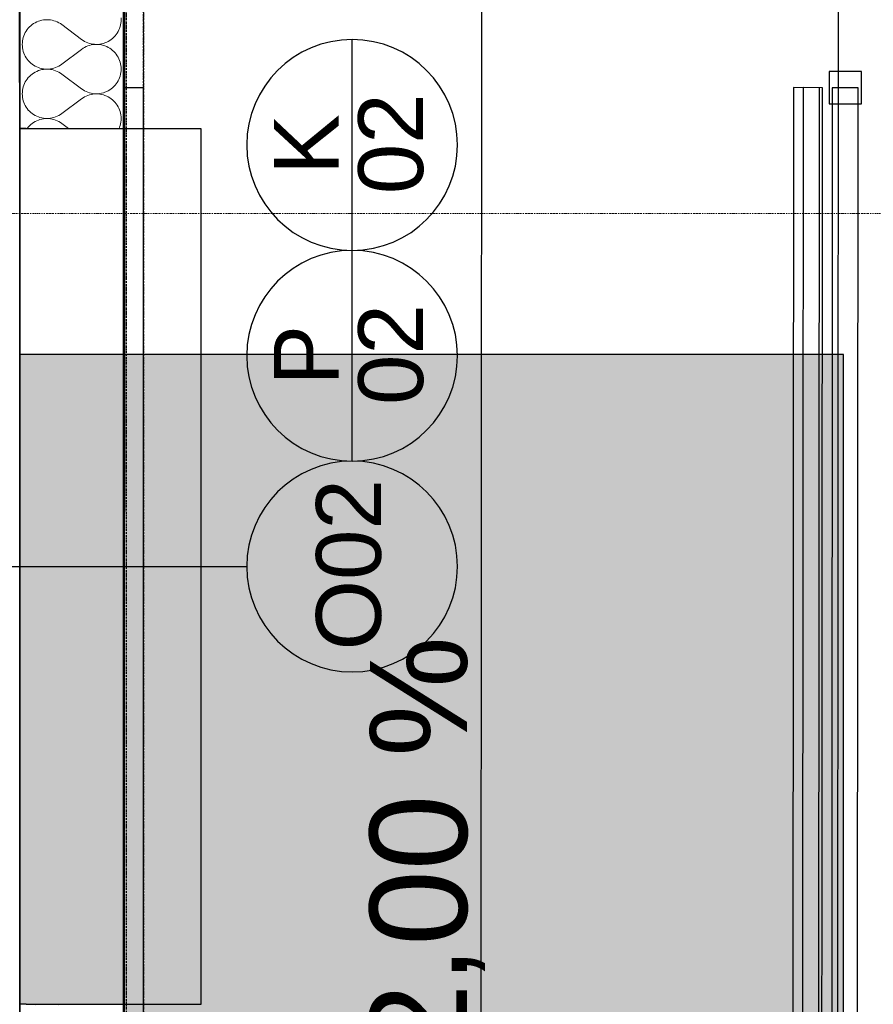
# Model space of a CAD drawing. Header units: millimetres. Extents: x -28761 to 4793, y -4271 to 20239.
# Tile 254 of 256: x -322 to 994, y 12539 to 14057. Entities that reach past the tile are written whole.
import ezdxf

# ---------------------------------------------------------------- set-up
doc = ezdxf.new("R2010")
doc.units = ezdxf.units.MM
doc.header["$MEASUREMENT"] = 0
for name, pattern in [('Wipeout_Contour', [1000, 0, -1000]), ('Čerchovaná M', [4.5, 2.5, -0.85, 0.3, -0.85]), ('Čerchovaná S', [3.5, 1.5, -0.85, 0.3, -0.85]), ('čárkovaná 3', [1.5, 1, -0.5])]:
    doc.linetypes.add(name, pattern=pattern)
for name, color, linetype in [('5._POHLED ZÁPADNÍ_1_0', 7, 'Continuous'), ('5._POHLED ZÁPADNÍ_1_Konstrukce - nenosné', 7, 'Continuous'), ('5._POHLED ZÁPADNÍ_1_Konstrukce - nosné', 7, 'Continuous'), ('5._POHLED ZÁPADNÍ_1_Nové_Konstrukce - nenosné', 7, 'Continuous'), ('5._POHLED ZÁPADNÍ_1_Nové_Konstrukce - nosné', 7, 'Continuous'), ('5._POHLED ZÁPADNÍ_1_Nové_Otvory – Okna', 7, 'Continuous'), ('5._POHLED ZÁPADNÍ_1_Nové_Otvory – Značky oken', 7, 'Continuous'), ('5._POHLED ZÁPADNÍ_1_Nové_Situace - terén', 7, 'Continuous'), ('5._POHLED ZÁPADNÍ_1_Nové_Výplně - Povrchové', 7, 'Continuous'), ('5._POHLED ZÁPADNÍ_1_Nové_Výplně – Řezové', 7, 'Continuous'), ('5._POHLED ZÁPADNÍ_1_Otvory – Značky oken', 7, 'Continuous'), ('5._POHLED ZÁPADNÍ_1_Značky - řezy', 7, 'Continuous')]:
    doc.layers.add(name, color=color, linetype=linetype)
doc.styles.add('GENEROVANÝ_STYL_1', font='txt')

# ---------------------------------------------------------------- blocks, each defined once
blk = doc.blocks.new('*X17', base_point=(-30186.7, -6515.3))
at = {"layer": '5._POHLED ZÁPADNÍ_1_Nové_Výplně – Řezové', "color": 21, "linetype": 'Continuous', "lineweight": 20, "true_color": 0xffaaaa}
for p, q in [((-300.4, 12539.4), (-300.3, 12539.4)), ((-300.3, 12539.4), (-297.9, 12538)), ((-261.4, 12538), (-259.1, 12539.4)), ((-259.1, 12539.4), (-259, 12539.4)), ((-165.8, 12538.8), (-165.9, 12539.4))]:
    blk.add_line(p, q, dxfattribs=at)
blk = doc.blocks.new('*X18', base_point=(-30186.7, -6515.3))
at = {"layer": '5._POHLED ZÁPADNÍ_1_Nové_Výplně – Řezové', "color": 21, "linetype": 'Continuous', "lineweight": 20, "true_color": 0xffaaaa}
for p, q in [((-165.4, 14057.1), (-165.5, 14059.9)), ((-308.4, 14044), (-310.1, 14041.9)), ((-306.6, 14046), (-308.4, 14044)), ((-304.6, 14047.9), (-306.6, 14046)), ((-302.5, 14049.6), (-304.6, 14047.9)), ((-300.2, 14051.1), (-302.5, 14049.6)), ((-297.9, 14052.5), (-300.2, 14051.1)), ((-295.5, 14053.7), (-297.9, 14052.5)), ((-292.9, 14054.8), (-295.5, 14053.7)), ((-290.4, 14055.6), (-292.9, 14054.8)), ((-287.7, 14056.3), (-290.4, 14055.6)), ((-285, 14056.8), (-287.7, 14056.3)), ((-282.3, 14057.1), (-285, 14056.8)), ((-279.6, 14057.1), (-282.3, 14057.1)), ((-276.9, 14057.1), (-279.6, 14057.1)), ((-274.2, 14056.8), (-276.9, 14057.1)), ((-271.5, 14056.3), (-274.2, 14056.8)), ((-268.9, 14055.6), (-271.5, 14056.3)), ((-266.3, 14054.7), (-268.9, 14055.6)), ((-263.8, 14053.7), (-266.3, 14054.7)), ((-261.4, 14052.5), (-263.8, 14053.7)), ((-259, 14051.1), (-261.4, 14052.5)), ((-256.8, 14049.5), (-259, 14051.1)), ((-226.3, 14026.7), (-256.8, 14049.5)), ((-168.8, 14041.3), (-167.8, 14043.8)), ((-167.8, 14043.8), (-166.9, 14046.4)), ((-166.9, 14046.4), (-166.2, 14049)), ((-166.2, 14049), (-165.7, 14051.7)), ((-165.7, 14051.7), (-165.5, 14054.4)), ((-165.5, 14054.4), (-165.4, 14057.1)), ((-316.2, 14029.8), (-316.9, 14027.2)), ((-315.3, 14032.4), (-316.2, 14029.8)), ((-314.3, 14034.9), (-315.3, 14032.4)), ((-313.1, 14037.3), (-314.3, 14034.9)), ((-311.7, 14039.7), (-313.1, 14037.3)), ((-310.1, 14041.9), (-311.7, 14039.7)), ((-180.6, 14026.6), (-178.5, 14028.3)), ((-178.5, 14028.3), (-176.5, 14030.2)), ((-176.5, 14030.2), (-174.7, 14032.2)), ((-174.7, 14032.2), (-173, 14034.3)), ((-173, 14034.3), (-171.4, 14036.5)), ((-171.4, 14036.5), (-170, 14038.9)), ((-170, 14038.9), (-168.8, 14041.3)), ((-317.6, 14021.8), (-317.7, 14019.1)), ((-317.7, 14019.1), (-317.6, 14016.3)), ((-317.4, 14024.5), (-317.6, 14021.8)), ((-317.6, 14016.3), (-317.4, 14013.6)), ((-316.9, 14027.2), (-317.4, 14024.5)), ((-317.4, 14013.6), (-316.9, 14011)), ((-226.3, 14026.7), (-224.1, 14025.1)), ((-224.1, 14013), (-226.3, 14011.4)), ((-224.1, 14025.1), (-221.7, 14023.7)), ((-221.7, 14014.4), (-224.1, 14013)), ((-221.7, 14023.7), (-219.3, 14022.5)), ((-219.3, 14015.6), (-221.7, 14014.4)), ((-219.3, 14022.5), (-216.8, 14021.5)), ((-216.8, 14016.6), (-219.3, 14015.6)), ((-216.8, 14021.5), (-214.2, 14020.6)), ((-214.2, 14017.5), (-216.8, 14016.6)), ((-214.2, 14020.6), (-211.6, 14019.9)), ((-211.6, 14018.2), (-214.2, 14017.5)), ((-211.6, 14019.9), (-208.9, 14019.4)), ((-208.9, 14018.7), (-211.6, 14018.2)), ((-208.9, 14019.4), (-206.2, 14019.2)), ((-206.2, 14019), (-208.9, 14018.7)), ((-206.2, 14019.2), (-203.5, 14019.1)), ((-203.5, 14019.1), (-206.2, 14019)), ((-203.5, 14019.1), (-200.8, 14019.1)), ((-200.8, 14019), (-203.5, 14019.1)), ((-200.8, 14019.1), (-198.1, 14019.4)), ((-198.1, 14018.7), (-200.8, 14019)), ((-198.1, 14019.4), (-195.4, 14019.9)), ((-195.4, 14018.2), (-198.1, 14018.7)), ((-195.4, 14019.9), (-192.7, 14020.6)), ((-192.7, 14017.5), (-195.4, 14018.2)), ((-192.7, 14020.6), (-190.2, 14021.4)), ((-190.2, 14016.7), (-192.7, 14017.5)), ((-190.2, 14021.4), (-187.6, 14022.5)), ((-187.6, 14015.6), (-190.2, 14016.7)), ((-187.6, 14022.5), (-185.2, 14023.7)), ((-185.2, 14014.4), (-187.6, 14015.6)), ((-185.2, 14023.7), (-182.9, 14025.1)), ((-182.9, 14013), (-185.2, 14014.4)), ((-182.9, 14025.1), (-180.6, 14026.6)), ((-180.6, 14011.5), (-182.9, 14013)), ((-316.9, 14011), (-316.2, 14008.3)), ((-316.2, 14008.3), (-315.3, 14005.7)), ((-315.3, 14005.7), (-314.3, 14003.2)), ((-314.3, 14003.2), (-313.1, 14000.8)), ((-313.1, 14000.8), (-311.7, 13998.5)), ((-311.7, 13998.5), (-310.1, 13996.2)), ((-226.3, 14011.4), (-256.8, 13988.6)), ((-178.5, 14009.8), (-180.6, 14011.5)), ((-176.5, 14007.9), (-178.5, 14009.8)), ((-174.7, 14005.9), (-176.5, 14007.9)), ((-173, 14003.8), (-174.7, 14005.9)), ((-171.4, 14001.6), (-173, 14003.8)), ((-170, 13999.2), (-171.4, 14001.6)), ((-168.8, 13996.8), (-170, 13999.2)), ((-310.1, 13996.2), (-308.4, 13994.1)), ((-308.4, 13994.1), (-306.6, 13992.1)), ((-306.6, 13992.1), (-304.6, 13990.3)), ((-304.6, 13990.3), (-302.5, 13988.5)), ((-302.5, 13988.5), (-300.2, 13987)), ((-300.2, 13987), (-297.9, 13985.6)), ((-297.9, 13985.6), (-295.5, 13984.4)), ((-295.5, 13984.4), (-292.9, 13983.4)), ((-292.9, 13983.4), (-290.4, 13982.5)), ((-268.9, 13982.5), (-266.3, 13983.4)), ((-266.3, 13983.4), (-263.8, 13984.4)), ((-263.8, 13984.4), (-261.4, 13985.6)), ((-261.4, 13985.6), (-259, 13987)), ((-259, 13987), (-256.8, 13988.6)), ((-167.8, 13994.3), (-168.8, 13996.8)), ((-166.9, 13991.7), (-167.8, 13994.3)), ((-166.2, 13989.1), (-166.9, 13991.7)), ((-165.7, 13986.4), (-166.2, 13989.1)), ((-165.5, 13983.7), (-165.7, 13986.4)), ((-165.4, 13981), (-165.5, 13983.7)), ((-308.4, 13967.8), (-310.1, 13965.7)), ((-306.6, 13969.8), (-308.4, 13967.8)), ((-304.6, 13971.7), (-306.6, 13969.8)), ((-302.5, 13973.4), (-304.6, 13971.7)), ((-300.2, 13974.9), (-302.5, 13973.4)), ((-297.9, 13976.3), (-300.2, 13974.9)), ((-295.5, 13977.5), (-297.9, 13976.3)), ((-292.9, 13978.6), (-295.5, 13977.5)), ((-290.4, 13979.4), (-292.9, 13978.6)), ((-290.4, 13982.5), (-287.7, 13981.8)), ((-287.7, 13980.1), (-290.4, 13979.4)), ((-287.7, 13981.8), (-285, 13981.3)), ((-285, 13980.6), (-287.7, 13980.1)), ((-285, 13981.3), (-282.3, 13981.1)), ((-282.3, 13980.9), (-285, 13980.6)), ((-282.3, 13981.1), (-279.6, 13981)), ((-279.6, 13981), (-282.3, 13980.9)), ((-279.6, 13981), (-276.9, 13981.1)), ((-276.9, 13980.9), (-279.6, 13981)), ((-276.9, 13981.1), (-274.2, 13981.4)), ((-274.2, 13980.6), (-276.9, 13980.9)), ((-274.2, 13981.4), (-271.5, 13981.8)), ((-271.5, 13980.1), (-274.2, 13980.6)), ((-271.5, 13981.8), (-268.9, 13982.5)), ((-268.9, 13979.4), (-271.5, 13980.1)), ((-266.3, 13978.5), (-268.9, 13979.4)), ((-263.8, 13977.5), (-266.3, 13978.5)), ((-261.4, 13976.3), (-263.8, 13977.5)), ((-259, 13974.9), (-261.4, 13976.3)), ((-256.8, 13973.3), (-259, 13974.9)), ((-226.3, 13950.5), (-256.8, 13973.3)), ((-168.8, 13965.1), (-167.8, 13967.6)), ((-167.8, 13967.6), (-166.9, 13970.2)), ((-166.9, 13970.2), (-166.2, 13972.9)), ((-166.2, 13972.9), (-165.7, 13975.5)), ((-165.7, 13975.5), (-165.5, 13978.2)), ((-165.5, 13978.2), (-165.4, 13981)), ((-316.2, 13953.6), (-316.9, 13951)), ((-315.3, 13956.2), (-316.2, 13953.6)), ((-314.3, 13958.7), (-315.3, 13956.2)), ((-313.1, 13961.1), (-314.3, 13958.7)), ((-311.7, 13963.5), (-313.1, 13961.1)), ((-310.1, 13965.7), (-311.7, 13963.5)), ((-178.5, 13952.2), (-176.5, 13954)), ((-176.5, 13954), (-174.7, 13956)), ((-174.7, 13956), (-173, 13958.1)), ((-173, 13958.1), (-171.4, 13960.4)), ((-171.4, 13960.4), (-170, 13962.7)), ((-170, 13962.7), (-168.8, 13965.1)), ((-317.6, 13945.6), (-317.7, 13942.9)), ((-317.7, 13942.9), (-317.6, 13940.1)), ((-317.4, 13948.3), (-317.6, 13945.6)), ((-317.6, 13940.1), (-317.4, 13937.4)), ((-316.9, 13951), (-317.4, 13948.3)), ((-317.4, 13937.4), (-316.9, 13934.8)), ((-226.3, 13950.5), (-224.1, 13948.9)), ((-224.1, 13948.9), (-221.7, 13947.5)), ((-221.7, 13938.2), (-224.1, 13936.8)), ((-221.7, 13947.5), (-219.3, 13946.3)), ((-219.3, 13939.4), (-221.7, 13938.2)), ((-219.3, 13946.3), (-216.8, 13945.3)), ((-216.8, 13940.4), (-219.3, 13939.4)), ((-216.8, 13945.3), (-214.2, 13944.4)), ((-214.2, 13941.3), (-216.8, 13940.4)), ((-214.2, 13944.4), (-211.6, 13943.7)), ((-211.6, 13942), (-214.2, 13941.3)), ((-211.6, 13943.7), (-208.9, 13943.3)), ((-208.9, 13942.5), (-211.6, 13942)), ((-208.9, 13943.3), (-206.2, 13943)), ((-206.2, 13942.8), (-208.9, 13942.5)), ((-206.2, 13943), (-203.5, 13942.9)), ((-203.5, 13942.9), (-206.2, 13942.8)), ((-203.5, 13942.9), (-200.8, 13943)), ((-200.8, 13942.8), (-203.5, 13942.9)), ((-200.8, 13943), (-198.1, 13943.2)), ((-198.1, 13942.5), (-200.8, 13942.8)), ((-198.1, 13943.2), (-195.4, 13943.7)), ((-195.4, 13942), (-198.1, 13942.5)), ((-195.4, 13943.7), (-192.7, 13944.4)), ((-192.7, 13941.3), (-195.4, 13942)), ((-192.7, 13944.4), (-190.2, 13945.3)), ((-190.2, 13940.5), (-192.7, 13941.3)), ((-190.2, 13945.3), (-187.6, 13946.3)), ((-187.6, 13939.4), (-190.2, 13940.5)), ((-187.6, 13946.3), (-185.2, 13947.5)), ((-185.2, 13938.2), (-187.6, 13939.4)), ((-185.2, 13947.5), (-182.9, 13948.9)), ((-182.9, 13936.8), (-185.2, 13938.2)), ((-182.9, 13948.9), (-180.6, 13950.5)), ((-180.6, 13950.5), (-178.5, 13952.2)), ((-316.9, 13934.8), (-316.2, 13932.1)), ((-316.2, 13932.1), (-315.3, 13929.5)), ((-315.3, 13929.5), (-314.3, 13927)), ((-314.3, 13927), (-313.1, 13924.6)), ((-313.1, 13924.6), (-311.7, 13922.3)), ((-311.7, 13922.3), (-310.1, 13920)), ((-226.3, 13935.2), (-256.8, 13912.4)), ((-224.1, 13936.8), (-226.3, 13935.2)), ((-180.6, 13935.3), (-182.9, 13936.8)), ((-178.5, 13933.6), (-180.6, 13935.3)), ((-176.5, 13931.7), (-178.5, 13933.6)), ((-174.7, 13929.7), (-176.5, 13931.7)), ((-173, 13927.6), (-174.7, 13929.7)), ((-171.4, 13925.4), (-173, 13927.6)), ((-170, 13923), (-171.4, 13925.4)), ((-168.8, 13920.6), (-170, 13923)), ((-310.1, 13920), (-308.4, 13917.9)), ((-308.4, 13917.9), (-306.6, 13915.9)), ((-306.6, 13915.9), (-304.6, 13914.1)), ((-304.6, 13914.1), (-302.5, 13912.4)), ((-302.5, 13912.4), (-300.2, 13910.8)), ((-300.2, 13910.8), (-297.9, 13909.4)), ((-297.9, 13909.4), (-295.5, 13908.2)), ((-295.5, 13908.2), (-292.9, 13907.2)), ((-292.9, 13907.2), (-290.4, 13906.3)), ((-268.9, 13906.3), (-266.3, 13907.2)), ((-266.3, 13907.2), (-263.8, 13908.2)), ((-263.8, 13908.2), (-261.4, 13909.4)), ((-261.4, 13909.4), (-259, 13910.8)), ((-259, 13910.8), (-256.8, 13912.4)), ((-167.8, 13918.1), (-168.8, 13920.6)), ((-166.9, 13915.5), (-167.8, 13918.1)), ((-166.2, 13912.9), (-166.9, 13915.5)), ((-165.7, 13910.2), (-166.2, 13912.9)), ((-165.5, 13907.5), (-165.7, 13910.2)), ((-165.4, 13904.8), (-165.5, 13907.5)), ((-308.4, 13891.6), (-310.1, 13889.5)), ((-306.6, 13893.6), (-308.4, 13891.6)), ((-304.6, 13895.5), (-306.6, 13893.6)), ((-302.5, 13897.2), (-304.6, 13895.5)), ((-300.2, 13898.7), (-302.5, 13897.2)), ((-297.9, 13900.1), (-300.2, 13898.7)), ((-295.5, 13901.3), (-297.9, 13900.1)), ((-292.9, 13902.4), (-295.5, 13901.3)), ((-290.4, 13903.2), (-292.9, 13902.4)), ((-290.4, 13906.3), (-287.7, 13905.6)), ((-287.7, 13903.9), (-290.4, 13903.2)), ((-287.7, 13905.6), (-285, 13905.2)), ((-285, 13904.4), (-287.7, 13903.9)), ((-285, 13905.2), (-282.3, 13904.9)), ((-282.3, 13904.7), (-285, 13904.4)), ((-282.3, 13904.9), (-279.6, 13904.8)), ((-279.6, 13904.8), (-282.3, 13904.7)), ((-279.6, 13904.8), (-276.9, 13904.9)), ((-276.9, 13904.7), (-279.6, 13904.8)), ((-276.9, 13904.9), (-274.2, 13905.2)), ((-274.2, 13904.4), (-276.9, 13904.7)), ((-274.2, 13905.2), (-271.5, 13905.6)), ((-271.5, 13903.9), (-274.2, 13904.4)), ((-271.5, 13905.6), (-268.9, 13906.3)), ((-268.9, 13903.2), (-271.5, 13903.9)), ((-266.3, 13902.4), (-268.9, 13903.2)), ((-263.8, 13901.3), (-266.3, 13902.4)), ((-261.4, 13900.1), (-263.8, 13901.3)), ((-259, 13898.7), (-261.4, 13900.1)), ((-256.8, 13897.1), (-259, 13898.7)), ((-246.5, 13889.4), (-256.8, 13897.1)), ((-167.8, 13891.4), (-166.9, 13894)), ((-166.9, 13894), (-166.2, 13896.7)), ((-166.2, 13896.7), (-165.7, 13899.3)), ((-165.7, 13899.3), (-165.5, 13902)), ((-165.5, 13902), (-165.4, 13904.8)), ((-310.1, 13889.5), (-310.2, 13889.4)), ((-168.6, 13889.4), (-167.8, 13891.4))]:
    blk.add_line(p, q, dxfattribs=at)

msp = doc.modelspace()

# ---------------------------------------------------------------- hatches: boundary and pattern name
at = {"layer": '5._POHLED ZÁPADNÍ_1_Nové_Výplně - Povrchové', "linetype": 'Continuous', "lineweight": 0, "true_color": 0xfed4d4}
msp.add_hatch(color=254, dxfattribs=at).paths.add_polyline_path([(-321.7, 8564.1), (948.3, 8564.1), (948.3, 13540.8), (-321.7, 13540.8)])

# ---------------------------------------------------------------- linework, layer by layer
at = {"layer": '5._POHLED ZÁPADNÍ_1_Konstrukce - nosné', "color": 7, "linetype": 'Continuous', "lineweight": 50, "flags": 128}
msp.add_lwpolyline([(-321.7, 13960.1), (-321.7, 15290.1)], dxfattribs=at)
at = {"layer": '5._POHLED ZÁPADNÍ_1_Nové_Konstrukce - nenosné', "color": 1, "linetype": 'Continuous', "lineweight": 25}
for p, q in [((-159.8, 14214.6), (-161.7, 11214.6)), ((390.2, 14214.3), (388.3, 11214.3)), ((940.2, 14214), (938.3, 11214)), ((871.1, 13952.4), (869.3, 11214.6)), ((911.1, 13952.3), (871.1, 13952.4)), ((909.3, 11214.6), (911.1, 13952.3)), ((931.1, 13952.3), (929.3, 11214.6)), ((971.1, 13952.3), (931.1, 13952.3)), ((969.3, 11214.6), (971.1, 13952.3))]:
    msp.add_line(p, q, dxfattribs=at)
at = {"layer": '5._POHLED ZÁPADNÍ_1_Nové_Konstrukce - nenosné', "color": 1, "linetype": 'Continuous', "lineweight": 25, "flags": 128}
for points in [[(926.1, 13927.3), (976.1, 13927.3), (976.1, 13977.3), (926.1, 13977.3)], [(884.3, 11214.6), (914.3, 11214.6), (916.1, 13952.3), (886.1, 13952.4)], [(-321.7, 8564.1), (948.3, 8564.1), (948.3, 13540.8), (-321.7, 13540.8)]]:
    msp.add_lwpolyline(points, close=True, dxfattribs=at)
at = {"layer": '5._POHLED ZÁPADNÍ_1_Nové_Konstrukce - nosné', "color": 1, "linetype": 'Čerchovaná M', "lineweight": 25}
for p, q in [((-130.8, 18117.9), (-130.8, 194.3)), ((-130.7, 18117.9), (-130.7, 194.3))]:
    msp.add_line(p, q, dxfattribs=at)
at = {"layer": '5._POHLED ZÁPADNÍ_1_Nové_Konstrukce - nosné', "color": 1, "linetype": 'Čerchovaná M', "lineweight": 25, "flags": 128}
msp.add_lwpolyline([(-130.6, 194.3), (-130.6, 18117.9)], dxfattribs=at)
at = {"layer": '5._POHLED ZÁPADNÍ_1_Nové_Otvory – Okna', "color": 1, "linetype": 'Continuous', "lineweight": 25}
for p, q in [((-41.7, 13889), (-321.7, 13889)), ((-41.7, 12539), (-41.7, 13889)), ((-321.7, 12539), (-41.7, 12539))]:
    msp.add_line(p, q, dxfattribs=at)
at = {"layer": '5._POHLED ZÁPADNÍ_1_Nové_Otvory – Značky oken', "color": 1, "linetype": 'Continuous', "lineweight": 25}
for p, q in [((190.8, 13701.5), (190.8, 14026.5)), ((190.8, 13376.5), (190.8, 13701.5)), ((-671.7, 13214), (28.3, 13214))]:
    msp.add_line(p, q, dxfattribs=at)
at = {"layer": '5._POHLED ZÁPADNÍ_1_Nové_Otvory – Značky oken', "color": 1, "linetype": 'Continuous', "lineweight": 25, "flags": 128}
for points in [[(190.8, 14026.5, 1), (190.8, 13701.5, 1)], [(190.8, 13701.5, 1), (190.8, 13376.5, 1)], [(190.8, 13376.5, 1), (190.8, 13051.5, 1)]]:
    msp.add_lwpolyline(points, format="xyb", close=True, dxfattribs=at)
at = {"layer": '5._POHLED ZÁPADNÍ_1_Nové_Situace - terén', "color": 1, "linetype": 'Continuous', "lineweight": 25}
msp.add_line((-131.5, 13952.4), (-131.5, 10997.3), dxfattribs=at)
at = {"layer": '5._POHLED ZÁPADNÍ_1_Značky - řezy', "color": 154, "linetype": 'Čerchovaná S', "lineweight": 13}
msp.add_line((-2556, 13758.4), (4365.7, 13758.4), dxfattribs=at)

# ---------------------------------------------------------------- texts
at = {"layer": '5._POHLED ZÁPADNÍ_1_0', "color": 1, "linetype": 'Continuous', "lineweight": 25, "insert": (306.6, 12337.9), "char_height": 150, "attachment_point": 4, "rotation": 89.9646, "style": 'GENEROVANÝ_STYL_1'}
msp.add_mtext('\\A1;{\\pql;\\fArial|b0|i0|c238|p38;12,00 %}', dxfattribs=at)
at = {"layer": '5._POHLED ZÁPADNÍ_1_Otvory – Značky oken', "color": 1, "linetype": 'Continuous', "lineweight": 25, "char_height": 100, "attachment_point": 4, "rotation": 90, "style": 'GENEROVANÝ_STYL_1'}
for s, insert in [('\\A1;{\\pql;\\pt0;\\fArial|b0|i0|c238|p38;02}', (250.9, 13788.1)), ('\\A1;{\\pql;\\pt0;\\fArial|b0|i0|c238|p38;K}', (120.1, 13818.2)), ('\\A1;{\\pql;\\pt0;\\fArial|b0|i0|c238|p38;02}', (250.9, 13463.1)), ('\\A1;{\\pql;\\pt0;\\fArial|b0|i0|c238|p38;P}', (120.1, 13493.2)), ('\\A1;{\\pql;\\pt0;\\fArial|b0|i0|c238|p38;O02}', (185.9, 13084.6))]:
    msp.add_mtext(s, dxfattribs=dict(at, insert=insert))

# ---------------------------------------------------------------- next in the draw order: wipeouts: each hides what was drawn before it
at = {"color": 254, "linetype": 'Wipeout_Contour', "lineweight": 0, "ltscale": 87762.893598}
msp.add_wipeout([(-321.5, 15359.7), (-321.6, 13889.4), (-311.6, 13889.4), (-161.6, 13889.4), (-161.5, 15359.7), (-311.5, 15359.7)], dxfattribs=at).dxf.layer = '5._POHLED ZÁPADNÍ_1_Nové_Výplně – Řezové'
at = {"color": 254, "linetype": 'Wipeout_Contour', "lineweight": 0, "ltscale": 59578.283116}
msp.add_wipeout([(-321.6, 10972.3), (-161.6, 10972.3), (-161.6, 12539.4), (-311.6, 12539.4), (-321.6, 12539.4)], dxfattribs=at).dxf.layer = '5._POHLED ZÁPADNÍ_1_Nové_Výplně – Řezové'

# ---------------------------------------------------------------- next in the draw order: linework, layer by layer
at = {"layer": '5._POHLED ZÁPADNÍ_1_Konstrukce - nenosné', "color": 7, "linetype": 'čárkovaná 3', "lineweight": 35}
msp.add_line((-321.5, 350), (-321.5, 17970.1), dxfattribs=at)
at = {"layer": '5._POHLED ZÁPADNÍ_1_Nové_Konstrukce - nosné', "color": 1, "linetype": 'Continuous', "lineweight": 25}
for p, q in [((-311.6, 13889.4), (-321.6, 13889.4)), ((-311.6, 13889.4), (-161.6, 13889.4)), ((-311.6, 12539.4), (-321.6, 12539.4)), ((-311.6, 12539.4), (-161.6, 12539.4))]:
    msp.add_line(p, q, dxfattribs=at)
at = {"layer": '5._POHLED ZÁPADNÍ_1_Nové_Konstrukce - nosné', "color": 1, "linetype": 'Čerchovaná M', "lineweight": 25, "flags": 128}
msp.add_lwpolyline([(-157.3, 18117.9), (-157.3, 194.3)], dxfattribs=at)
at = {"layer": '5._POHLED ZÁPADNÍ_1_Nové_Konstrukce - nosné', "color": 1, "linetype": 'Continuous', "lineweight": 25, "flags": 128}
for points in [[(-321.5, 15359.7), (-321.6, 13889.4)], [(-161.6, 13889.4), (-161.5, 15359.7)], [(-321.6, 12539.4), (-321.6, 10972.3)], [(-161.6, 10972.3), (-161.6, 12539.4)]]:
    msp.add_lwpolyline(points, dxfattribs=at)
at = {"layer": '5._POHLED ZÁPADNÍ_1_Nové_Otvory – Okna', "color": 1, "linetype": 'Continuous', "lineweight": 25}
for p, q in [((-311.6, 13889.4), (-321.6, 13889.4)), ((-321.6, 12539.4), (-321.6, 13889.4)), ((-311.6, 13889.4), (-161.6, 13889.4)), ((-161.6, 12539.4), (-161.6, 13889.4)), ((-311.6, 12539.4), (-321.6, 12539.4)), ((-311.6, 12539.4), (-161.6, 12539.4))]:
    msp.add_line(p, q, dxfattribs=at)
at = {"layer": '5._POHLED ZÁPADNÍ_1_Nové_Situace - terén', "color": 1, "linetype": 'Continuous', "lineweight": 25}
for p, q in [((-160, 13952.4), (-131.5, 13952.4)), ((-160, 10997.3), (-160, 13952.4))]:
    msp.add_line(p, q, dxfattribs=at)

# ---------------------------------------------------------------- next in the draw order: block references
at = {"layer": '5._POHLED ZÁPADNÍ_1_Konstrukce - nenosné', "color": 9, "linetype": 'Continuous', "lineweight": 13}
for name in ['*X18', '*X17']:
    msp.add_blockref(name, (-30186.7, -6515.3), dxfattribs=at)

doc.saveas('drawing.dxf')
